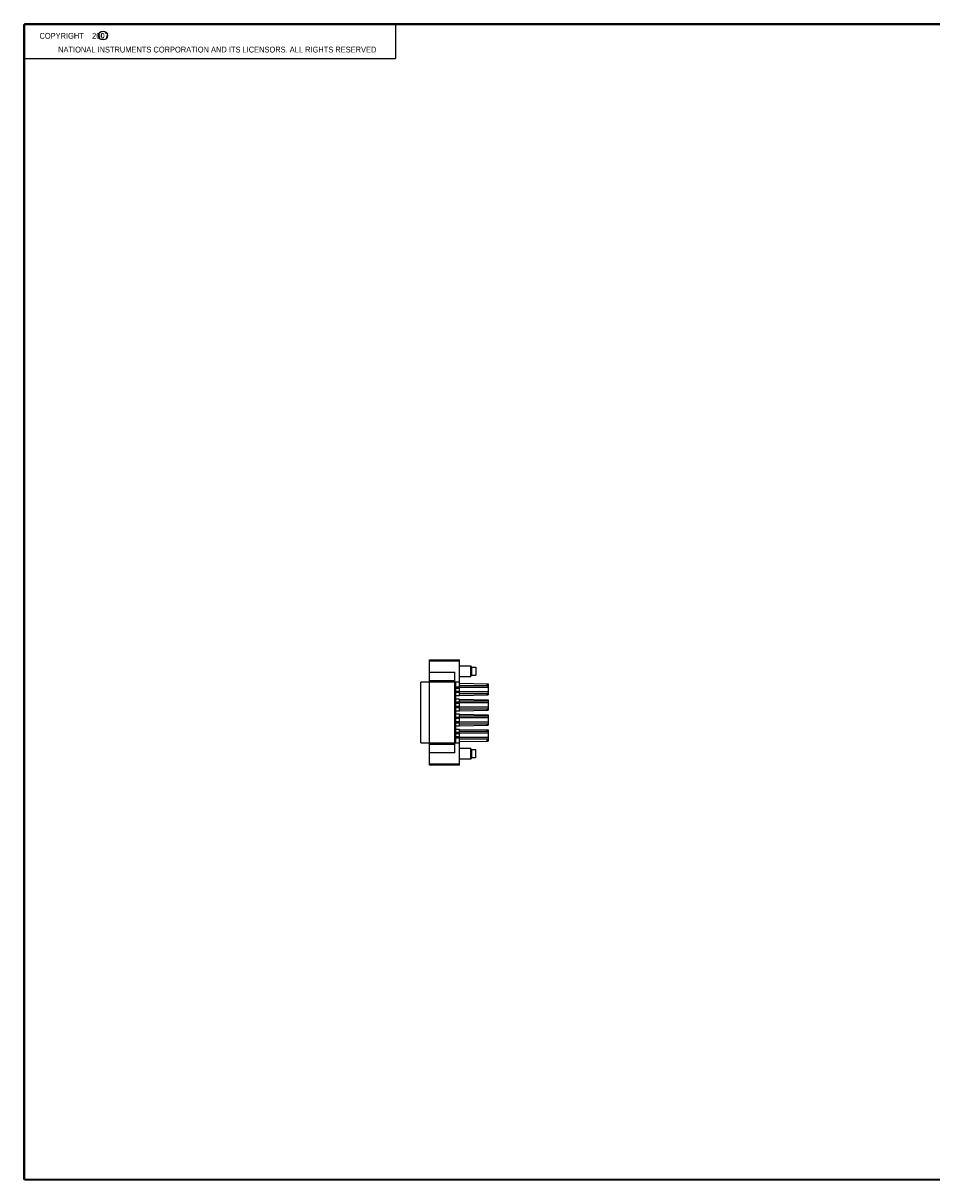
# Model space of a CAD drawing. Header units: inches. Extents: x 0.2 to 16.8, y 0.1 to 10.8.
# Tile 1 of 10: x 0.2 to 8.5, y 0.2 to 10.8. Entities that reach past the tile are written whole.
import ezdxf

# ---------------------------------------------------------------- set-up
doc = ezdxf.new("R2010")
doc.units = ezdxf.units.IN
doc.header["$LTSCALE"] = 0.935
doc.header["$MEASUREMENT"] = 0
doc.layers.get('0').update_dxf_attribs({"linetype": 'CONTINUOUS'})
doc.styles.get("Standard").update_dxf_attribs({"font": 'txt', "width": 0.8})

msp = doc.modelspace()

# ---------------------------------------------------------------- linework, layer by layer
at = {"color": 2, "linetype": 'CONTINUOUS'}
for p, q in [((0.25, 10.759), (3.625, 10.759)), ((0.25, 10.759), (0.25, 10.446)), ((3.625, 10.759), (3.625, 10.446)), ((0.25, 10.446), (3.625, 10.446))]:
    msp.add_line(p, q, dxfattribs=at)
at = {"color": 7, "linetype": 'CONTINUOUS'}
for p, q in [((3.934, 4.026), (3.934, 4.983)), ((3.934, 4.983), (4.206, 4.983)), ((4.206, 4.971), (3.934, 4.971)), ((4.206, 4.659), (4.206, 4.983)), ((3.934, 4.871), (4.163, 4.871)), ((4.163, 4.138), (4.163, 4.871)), ((4.206, 4.93), (4.308, 4.93)), ((4.308, 4.831), (4.308, 4.93)), ((4.308, 4.93), (4.316, 4.916)), ((4.308, 4.831), (4.316, 4.845)), ((4.316, 4.916), (4.316, 4.845)), ((4.316, 4.916), (4.356, 4.916)), ((4.316, 4.845), (4.356, 4.845)), ((4.356, 4.916), (4.356, 4.845)), ((3.856, 4.229), (3.856, 4.78)), ((4.206, 4.78), (3.856, 4.78)), ((4.163, 4.793), (3.934, 4.793)), ((4.171, 4.78), (4.171, 4.229)), ((4.206, 4.735), (4.171, 4.735)), ((4.206, 4.831), (4.308, 4.831)), ((4.206, 4.77), (4.466, 4.766)), ((4.206, 4.749), (4.458, 4.749)), ((4.458, 4.749), (4.458, 4.766)), ((4.466, 4.766), (4.466, 4.664)), ((4.171, 4.727), (4.206, 4.727)), ((4.206, 4.696), (4.171, 4.696)), ((4.171, 4.688), (4.206, 4.688)), ((4.171, 4.659), (4.206, 4.659)), ((4.466, 4.731), (4.206, 4.731)), ((4.466, 4.692), (4.206, 4.692)), ((4.458, 4.674), (4.206, 4.674)), ((4.206, 4.659), (4.466, 4.664)), ((4.458, 4.663), (4.458, 4.674)), ((4.206, 4.626), (4.171, 4.626)), ((4.206, 4.597), (4.171, 4.597)), ((4.171, 4.589), (4.206, 4.589)), ((4.206, 4.558), (4.171, 4.558)), ((4.171, 4.55), (4.206, 4.55)), ((4.206, 4.521), (4.206, 4.626)), ((4.206, 4.626), (4.466, 4.621)), ((4.206, 4.611), (4.458, 4.611)), ((4.466, 4.593), (4.206, 4.593)), ((4.466, 4.554), (4.206, 4.554)), ((4.458, 4.536), (4.206, 4.536)), ((4.206, 4.521), (4.466, 4.526)), ((4.458, 4.611), (4.458, 4.622)), ((4.458, 4.526), (4.458, 4.536)), ((4.466, 4.621), (4.466, 4.526)), ((4.171, 4.521), (4.206, 4.521)), ((4.206, 4.488), (4.171, 4.488)), ((4.206, 4.459), (4.171, 4.459)), ((4.171, 4.452), (4.206, 4.452)), ((4.206, 4.42), (4.171, 4.42)), ((4.206, 4.488), (4.466, 4.484)), ((4.206, 4.384), (4.206, 4.488)), ((4.206, 4.473), (4.458, 4.473)), ((4.466, 4.455), (4.206, 4.455)), ((4.458, 4.473), (4.458, 4.484)), ((4.466, 4.484), (4.466, 4.388)), ((4.171, 4.412), (4.206, 4.412)), ((4.171, 4.384), (4.206, 4.384)), ((4.206, 4.35), (4.171, 4.35)), ((4.206, 4.322), (4.171, 4.322)), ((4.171, 4.314), (4.206, 4.314)), ((4.466, 4.416), (4.206, 4.416)), ((4.458, 4.398), (4.206, 4.398)), ((4.206, 4.384), (4.466, 4.388)), ((4.206, 4.35), (4.466, 4.346)), ((4.206, 4.026), (4.206, 4.35)), ((4.206, 4.335), (4.458, 4.335)), ((4.466, 4.318), (4.206, 4.318)), ((4.458, 4.388), (4.458, 4.398)), ((4.458, 4.335), (4.458, 4.346)), ((4.466, 4.346), (4.466, 4.244)), ((3.856, 4.229), (4.206, 4.229)), ((3.934, 4.216), (4.163, 4.216)), ((4.206, 4.282), (4.171, 4.282)), ((4.171, 4.274), (4.206, 4.274)), ((4.466, 4.278), (4.206, 4.278)), ((4.458, 4.261), (4.206, 4.261)), ((4.206, 4.24), (4.466, 4.244)), ((4.458, 4.244), (4.458, 4.261)), ((4.163, 4.138), (3.934, 4.138)), ((4.308, 4.178), (4.206, 4.178)), ((4.316, 4.164), (4.308, 4.178)), ((4.308, 4.079), (4.308, 4.178)), ((4.356, 4.164), (4.316, 4.164)), ((4.316, 4.164), (4.316, 4.093)), ((4.356, 4.093), (4.356, 4.164)), ((3.934, 4.038), (4.206, 4.038)), ((4.206, 4.026), (3.934, 4.026)), ((4.308, 4.079), (4.206, 4.079)), ((4.316, 4.093), (4.308, 4.079)), ((4.356, 4.093), (4.316, 4.093))]:
    msp.add_line(p, q, dxfattribs=at)
at = {"color": 7, "linetype": 'CONTINUOUS', "const_width": 0.02}
for points in [[(0.25, 10.759), (0.25, 0.259)], [(16.75, 10.759), (0.25, 10.759)], [(0.25, 0.259), (16.75, 0.259)]]:
    msp.add_lwpolyline(points, dxfattribs=at)
at = {"color": 2, "linetype": 'CONTINUOUS'}
msp.add_circle((0.966, 10.656), 0.0403, dxfattribs=at)
at = {"color": 7, "linetype": 'CONTINUOUS'}
for points, knots in [([(4.466, 4.741), (4.466, 4.742), (4.466, 4.743), (4.465, 4.745), (4.463, 4.747), (4.462, 4.748), (4.46, 4.749), (4.459, 4.749), (4.458, 4.749)], [0, 0, 0, 0, 0.187413, 0.36146, 0.528327, 0.690424, 0.847922, 1, 1, 1, 1]), ([(4.458, 4.674), (4.459, 4.674), (4.46, 4.674), (4.462, 4.675), (4.463, 4.676), (4.465, 4.678), (4.466, 4.68), (4.466, 4.681), (4.466, 4.682)], [0, 0, 0, 0, 0.152077, 0.309576, 0.471673, 0.63854, 0.812587, 1, 1, 1, 1]), ([(4.466, 4.603), (4.466, 4.604), (4.466, 4.605), (4.465, 4.607), (4.463, 4.609), (4.462, 4.61), (4.46, 4.611), (4.459, 4.611), (4.458, 4.611)], [0, 0, 0, 0, 0.187413, 0.36146, 0.528327, 0.690424, 0.847922, 1, 1, 1, 1]), ([(4.458, 4.536), (4.459, 4.536), (4.46, 4.536), (4.462, 4.537), (4.463, 4.538), (4.465, 4.54), (4.466, 4.542), (4.466, 4.543), (4.466, 4.544)], [0, 0, 0, 0, 0.152077, 0.309576, 0.471673, 0.63854, 0.812587, 1, 1, 1, 1]), ([(4.466, 4.465), (4.466, 4.466), (4.466, 4.468), (4.465, 4.47), (4.463, 4.471), (4.462, 4.472), (4.46, 4.473), (4.459, 4.473), (4.458, 4.473)], [0, 0, 0, 0, 0.187413, 0.36146, 0.528327, 0.690424, 0.847922, 1, 1, 1, 1]), ([(4.458, 4.398), (4.459, 4.398), (4.46, 4.399), (4.462, 4.399), (4.463, 4.4), (4.465, 4.402), (4.466, 4.404), (4.466, 4.405), (4.466, 4.406)], [0, 0, 0, 0, 0.152077, 0.309576, 0.471673, 0.63854, 0.812587, 1, 1, 1, 1]), ([(4.466, 4.328), (4.466, 4.328), (4.466, 4.33), (4.465, 4.332), (4.463, 4.333), (4.462, 4.335), (4.46, 4.335), (4.459, 4.335), (4.458, 4.335)], [0, 0, 0, 0, 0.187413, 0.36146, 0.528327, 0.690424, 0.847922, 1, 1, 1, 1]), ([(4.458, 4.261), (4.459, 4.261), (4.46, 4.261), (4.462, 4.261), (4.463, 4.263), (4.465, 4.264), (4.466, 4.266), (4.466, 4.268), (4.466, 4.268)], [0, 0, 0, 0, 0.152077, 0.309576, 0.471673, 0.63854, 0.812587, 1, 1, 1, 1])]:
    msp.add_open_spline(points, degree=3, knots=knots, dxfattribs=at)

# ---------------------------------------------------------------- texts
at = {"color": 2, "linetype": 'CONTINUOUS', "width": 0.8}
for s, p in [('c', (0.946, 10.636)), ('NATIONAL INSTRUMENTS CORPORATION AND ITS LICENSORS. ALL RIGHTS RESERVED', (0.558, 10.502))]:
    msp.add_text(s, height=0.053, dxfattribs=at).set_placement(p)
at = {"color": 2, "linetype": 'CONTINUOUS', "insert": (0.313, 10.68), "char_height": 0.053, "width": 0.8904, "attachment_point": 1}
msp.add_mtext('    COPYRIGHT    2007', dxfattribs=at)

doc.saveas('drawing.dxf')
